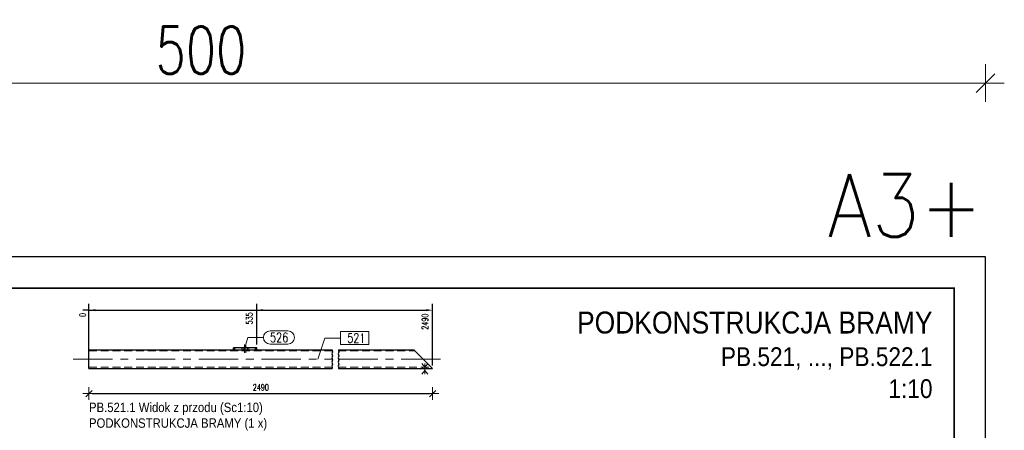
# Model space of a CAD drawing. Header units: millimetres. Extents: x -870 to -358, y 12812 to 13184.
# Tile 33 of 33: x -672 to -358, y 13053 to 13184. Entities that reach past the tile are written whole.
import ezdxf
from ezdxf.enums import TextEntityAlignment as Align

# ---------------------------------------------------------------- set-up
doc = ezdxf.new("R2010")
doc.units = ezdxf.units.MM
doc.header["$LTSCALE"] = 10
doc.linetypes.add('HIDDEN', pattern=[0.375, 0.25, -0.125])
doc.linetypes.add('MITTE', pattern=[2, 1.25, -0.25, 0.25, -0.25])
doc.layers.get('Defpoints').update_dxf_attribs({"color": 1})
doc.layers.add('_FORMATKA', color=8, linetype='Continuous', plot=False)
for name, color, linetype, lineweight in [('_RAMKA', 7, 'Continuous', 35), ('PS_Bolt', 4, 'Continuous', 13), ('PS_DIM', 4, 'Continuous', 13), ('PS_Hidden', 2, 'HIDDEN', 9), ('PS_Mid', 5, 'MITTE', 15), ('PS_Plate', 35, 'Continuous', 30), ('PS_Pos', 1, 'Continuous', 15), ('PS_Shape', 161, 'Continuous', 30), ('PS_SOLID', 7, 'Continuous', 30), ('PS_TEXT', 3, 'Continuous', 18)]:
    doc.layers.add(name, color=color, linetype=linetype, lineweight=lineweight)
doc.styles.add('ARIAL', font='arial.ttf')
doc.styles.add('gil', font='txt', dxfattribs={"width": 0.9})
doc.styles.add('simplex', font='simplex.shx', dxfattribs={"width": 0.75})
doc.dimstyles.new('1_10_GŁ_DS1-LS10', dxfattribs={"dimtxt": 2, "dimasz": 2, "dimexe": 2, "dimexo": 1, "dimgap": 1, "dimtad": 1, "dimjust": 4, "dimdec": 0, "dimlfac": 10, "dimtxsty": 'simplex', "dimblk1": 'NONE', "dimsah": 1, "dimcen": 2, "dimclrd": 256, "dimclre": 256, "dimclrt": 3, "dimadec": 1, "dimazin": 0, "dimtfac": 1, "dimtdec": 0, "dimtmove": 2, "dimatfit": 3, "dimfxl": 1, "dimarcsym": 0})
doc.dimstyles.new('1_10_PRZ', dxfattribs={"dimtxt": 2, "dimasz": 1, "dimexe": 2, "dimexo": 5, "dimgap": 1, "dimtad": 1, "dimdec": 0, "dimlfac": 10, "dimtxsty": 'simplex', "dimblk": 'dimznak', "dimcen": 2, "dimse1": 1, "dimse2": 1, "dimclrt": 3, "dimadec": 1, "dimazin": 0, "dimtfac": 1, "dimtdec": 0, "dimtix": 1, "dimtmove": 2, "dimatfit": 3, "dimldrblk": 'dim-grot', "dimfxl": 1, "dimarcsym": 0})

# ---------------------------------------------------------------- blocks, each defined once
blk = doc.blocks.new('*D32')
at = {"layer": 'Defpoints', "color": 0, "transparency": 16777216}
for p in [(-649.69, 13091.57), (-649.69, 13072.97), (-649.69, 13072.97)]:
    blk.add_point(p, dxfattribs=at)
at = {"layer": 'PS_DIM', "lineweight": -2, "transparency": 16777216}
for p, q in [((-649.69, 13073.97), (-649.69, 13093.57)), ((-649.69, 13073.97), (-649.69, 13093.57)), ((-649.69, 13091.57), (-651.69, 13091.57)), ((-649.69, 13091.57), (-649.69, 13091.57)), ((-647.69, 13091.57), (-645.69, 13091.57))]:
    blk.add_line(p, q, dxfattribs=at)
at = {"layer": 'PS_DIM', "transparency": 16777216}
blk.add_solid([(-647.69, 13091.9), (-647.69, 13091.23), (-649.69, 13091.57)], dxfattribs=at)
at = {"layer": 'PS_DIM', "color": 3, "transparency": 16777216, "insert": (-651.71, 13090.05), "char_height": 2, "attachment_point": 5, "rotation": 90, "style": 'simplex'}
blk.add_mtext('0', dxfattribs=at)
blk = doc.blocks.new('_None')
blk = doc.blocks.new('*D33')
at = {"layer": 'Defpoints', "color": 0, "transparency": 16777216}
for p in [(-596.19, 13091.57), (-596.19, 13079.57), (-649.69, 13072.97)]:
    blk.add_point(p, dxfattribs=at)
at = {"layer": 'PS_DIM', "lineweight": -2, "transparency": 16777216}
for p, q in [((-649.69, 13073.97), (-649.69, 13093.57)), ((-596.19, 13080.57), (-596.19, 13093.57)), ((-649.69, 13091.57), (-651.69, 13091.57)), ((-649.69, 13091.57), (-596.19, 13091.57)), ((-594.19, 13091.57), (-592.19, 13091.57))]:
    blk.add_line(p, q, dxfattribs=at)
at = {"layer": 'PS_DIM', "transparency": 16777216}
blk.add_solid([(-594.19, 13091.9), (-594.19, 13091.23), (-596.19, 13091.57)], dxfattribs=at)
at = {"layer": 'PS_DIM', "color": 3, "transparency": 16777216, "insert": (-598.61, 13088.94), "char_height": 2, "attachment_point": 5, "rotation": 90, "style": 'simplex'}
blk.add_mtext('535', dxfattribs=at)
blk = doc.blocks.new('*D34')
at = {"layer": 'Defpoints', "color": 0, "transparency": 16777216}
for p in [(-540.19, 13091.57), (-649.69, 13072.97), (-540.19, 13072.97)]:
    blk.add_point(p, dxfattribs=at)
at = {"layer": 'PS_DIM', "lineweight": -2, "transparency": 16777216}
for p, q in [((-649.69, 13073.97), (-649.69, 13093.57)), ((-540.19, 13073.97), (-540.19, 13093.57)), ((-649.69, 13091.57), (-542.19, 13091.57))]:
    blk.add_line(p, q, dxfattribs=at)
at = {"layer": 'PS_DIM', "transparency": 16777216}
blk.add_solid([(-542.19, 13091.9), (-542.19, 13091.23), (-540.19, 13091.57)], dxfattribs=at)
at = {"layer": 'PS_DIM', "color": 3, "transparency": 16777216, "insert": (-542.61, 13087.9), "char_height": 2, "attachment_point": 5, "rotation": 90, "style": 'simplex'}
blk.add_mtext('2490', dxfattribs=at)
blk = doc.blocks.new('dimznak')
at = {"color": 0}
for points in [[(0, 2), (0, -2)], [(-2, 0), (2, 0)]]:
    blk.add_lwpolyline(points, dxfattribs=at)
at = {"color": 2}
blk.add_lwpolyline([(1, 1), (-1, -1)], dxfattribs=at)
blk = doc.blocks.new('*D35')
at = {"layer": 'Defpoints', "color": 0, "transparency": 16777216}
for p in [(-649.69, 13072.97), (-540.19, 13072.97), (-540.19, 13064.97)]:
    blk.add_point(p, dxfattribs=at)
at = {"layer": 'PS_DIM', "color": 0, "lineweight": -2, "transparency": 16777216}
blk.add_line((-648.69, 13064.97), (-541.19, 13064.97), dxfattribs=at)
at = {"layer": 'PS_DIM', "color": 0, "lineweight": -2, "transparency": 16777216, "rotation": 180}
blk.add_blockref('dimznak', (-649.69, 13064.97), dxfattribs=at)
at = {"layer": 'PS_DIM', "color": 0, "lineweight": -2, "transparency": 16777216}
blk.add_blockref('dimznak', (-540.19, 13064.97), dxfattribs=at)
at = {"layer": 'PS_DIM', "color": 3, "transparency": 16777216, "insert": (-594.94, 13066.97), "char_height": 2, "attachment_point": 5, "style": 'simplex'}
blk.add_mtext('2490', dxfattribs=at)
blk = doc.blocks.new('dim-grot')
blk.add_hatch(color=256).paths.add_polyline_path([(0, 0), (-2, 0.5), (-2, -0.5)])
blk.add_lwpolyline([(0, 0), (-2, 0.5), (-2, -0.5), (0, 0)])
blk = doc.blocks.new('*D133')
at = {"color": 252, "lineweight": -2, "transparency": 16777216}
blk.add_line((-497, 352.33), (-3, 352.33), dxfattribs=at)
at = {"layer": 'Defpoints', "color": 0, "transparency": 16777216}
for p in [(0, 352.33), (-500, 297), (0, 297)]:
    blk.add_point(p, dxfattribs=at)
at = {"color": 252, "lineweight": -2, "transparency": 16777216, "xscale": 3, "yscale": 3, "zscale": 3, "rotation": 180}
blk.add_blockref('dimznak', (-500, 352.33), dxfattribs=at)
at = {"color": 252, "lineweight": -2, "transparency": 16777216, "xscale": 3, "yscale": 3, "zscale": 3}
blk.add_blockref('dimznak', (0, 352.33), dxfattribs=at)
at = {"color": 252, "transparency": 16777216, "insert": (-250, 362.83), "char_height": 15, "attachment_point": 5, "style": 'simplex'}
blk.add_mtext('500', dxfattribs=at)
blk = doc.blocks.new('Tytuł rysunku')
at = {"layer": 'PS_TEXT', "style": 'ARIAL', "flags": 4}
for tag, height, p in [('TYTUŁ1', 7, (-61.19, -9.34)), ('TYTUŁ2', 6, (-61.19, -19.72)), ('SKALA', 6, (-61.19, -28.72))]:
    blk.add_attdef(tag, text='', height=height, dxfattribs=at).set_placement(p, align=Align.MIDDLE_CENTER)
blk = doc.blocks.new('*X152')
at = {"layer": 'PS_Hidden', "color": 2, "linetype": 'HIDDEN'}
for p, q in [((-600.99, 13079.57), (-600.99, 13078.97)), ((-599.19, 13079.57), (-599.19, 13078.97))]:
    blk.add_line(p, q, dxfattribs=at)
at = {"layer": 'PS_Mid', "color": 5, "linetype": 'MITTE'}
blk.add_line((-600.09, 13077.97), (-600.09, 13080.57), dxfattribs=at)
blk.add_line((-600.09, 13077.97), (-600.09, 13080.57), dxfattribs=at)
at = {"layer": 'PS_SOLID', "color": 7, "linetype": 'Continuous'}
for p, q in [((-603.59, 13078.97), (-603.59, 13079.57)), ((-596.59, 13079.57), (-603.59, 13079.57)), ((-603.59, 13078.97), (-596.59, 13078.97)), ((-596.59, 13078.97), (-596.59, 13079.57))]:
    blk.add_line(p, q, dxfattribs=at)
blk = doc.blocks.new('*X153')
at = {"color": 1}
for p, q in [((-591.99, 13084.97), (-586.31, 13084.97)), ((-600.09, 13079.27), (-599.09, 13082.87)), ((-599.09, 13082.87), (-594.09, 13082.87)), ((-591.99, 13080.77), (-586.31, 13080.77))]:
    blk.add_line(p, q, dxfattribs=at)
for centre, start, end in [((-591.99, 13082.87), 90, 270), ((-586.31, 13082.87), 270, 90)]:
    blk.add_arc(centre, 2.1, start, end, dxfattribs=at)
at = {"color": 30, "style": 'simplex', "width": 0.75}
blk.add_text('526', height=3, dxfattribs=at).set_placement((-591.99, 13081.37))
blk = doc.blocks.new('*X154')
at = {"color": 1}
for p, q in [((-560.49, 13084.77), (-569.51, 13084.77)), ((-569.51, 13084.77), (-569.51, 13080.57)), ((-560.49, 13080.57), (-560.49, 13084.77)), ((-576.79, 13075.97), (-574.51, 13082.67)), ((-574.51, 13082.67), (-569.51, 13082.67)), ((-569.51, 13080.57), (-560.49, 13080.57))]:
    blk.add_line(p, q, dxfattribs=at)
at = {"color": 30, "style": 'simplex', "width": 0.75}
blk.add_text('521', height=3, dxfattribs=at).set_placement((-567.41, 13081.17))
blk = doc.blocks.new('*X155')
at = {"color": 3, "style": 'gil', "width": 0.9}
for s, p in [('PB.521.1 Widok z przodu (Sc1:10)', (-649.69, 13059.08)), ('PODKONSTRUKCJA BRAMY (1 x)', (-649.69, 13054.08))]:
    blk.add_text(s, height=3, dxfattribs=at).set_placement(p)
blk = doc.blocks.new('*X244')
at = {"color": 4, "linetype": 'Continuous'}
for p, q in [((-543.65, 13074.57), (-542.69, 13073.37)), ((-542.69, 13073.37), (-541.73, 13074.57)), ((-542.69, 13074.57), (-542.69, 13071.17)), ((-543.65, 13071.17), (-542.69, 13072.37)), ((-542.69, 13072.37), (-541.73, 13071.17))]:
    blk.add_line(p, q, dxfattribs=at)
blk = doc.blocks.new('*X245')
at = {"color": 4, "linetype": 'Continuous'}
for p, q in [((-543.65, 13074.57), (-542.69, 13073.37)), ((-542.69, 13073.37), (-541.73, 13074.57)), ((-542.69, 13074.57), (-542.69, 13071.17)), ((-543.65, 13071.17), (-542.69, 13072.37)), ((-542.69, 13072.37), (-541.73, 13071.17))]:
    blk.add_line(p, q, dxfattribs=at)
blk = doc.blocks.new('*X247')
at = {"color": 1}
for p, q in [((-572.05, 13078.29), (-572.32, 13077.64)), ((-572.32, 13077.64), (-572.05, 13076.99)), ((-572.19, 13078.97), (-572.19, 13078.61)), ((-572.19, 13078.61), (-572.05, 13078.29)), ((-570.05, 13078.29), (-570.32, 13077.64)), ((-570.32, 13077.64), (-570.05, 13076.99)), ((-570.19, 13078.97), (-570.19, 13078.61)), ((-570.19, 13078.61), (-570.05, 13078.29)), ((-572.05, 13076.99), (-572.32, 13076.34)), ((-572.32, 13076.34), (-572.05, 13075.69)), ((-572.05, 13075.69), (-572.32, 13075.04)), ((-572.32, 13075.04), (-572.05, 13074.39)), ((-572.05, 13074.39), (-572.32, 13073.74)), ((-570.05, 13076.99), (-570.32, 13076.34)), ((-570.32, 13076.34), (-570.05, 13075.69)), ((-570.05, 13075.69), (-570.32, 13075.04)), ((-570.32, 13075.04), (-570.05, 13074.39)), ((-570.05, 13074.39), (-570.32, 13073.74)), ((-572.32, 13073.74), (-572.19, 13073.41)), ((-572.19, 13073.41), (-572.19, 13072.97)), ((-570.32, 13073.74), (-570.19, 13073.41)), ((-570.19, 13073.41), (-570.19, 13072.97))]:
    blk.add_line(p, q, dxfattribs=at)
at = {"layer": 'PS_Hidden', "color": 2, "linetype": 'HIDDEN'}
for p, q in [((-649.69, 13078.57), (-572.19, 13078.57)), ((-600.59, 13079.57), (-600.59, 13078.97)), ((-598.79, 13079.57), (-598.79, 13078.97)), ((-570.19, 13078.57), (-545.79, 13078.57)), ((-649.69, 13073.37), (-572.19, 13073.37)), ((-570.19, 13073.37), (-540.59, 13073.37)), ((-543.39, 13072.97), (-543.39, 13073.37)), ((-541.99, 13072.97), (-541.99, 13073.37))]:
    blk.add_line(p, q, dxfattribs=at)
at = {"layer": 'PS_Mid', "color": 5, "linetype": 'MITTE'}
for p, q in [((-599.69, 13077.97), (-599.69, 13080.57)), ((-599.69, 13077.97), (-599.69, 13080.57)), ((-654.69, 13075.97), (-572.19, 13075.97)), ((-570.19, 13075.97), (-535.19, 13075.97)), ((-542.69, 13074.37), (-542.69, 13071.97)), ((-542.69, 13074.37), (-542.69, 13071.97))]:
    blk.add_line(p, q, dxfattribs=at)
at = {"layer": 'PS_SOLID', "color": 7, "linetype": 'Continuous'}
for p, q in [((-649.69, 13072.97), (-649.69, 13078.97)), ((-649.69, 13078.97), (-603.19, 13078.97)), ((-603.19, 13078.97), (-603.19, 13079.57)), ((-596.19, 13079.57), (-603.19, 13079.57)), ((-603.19, 13078.97), (-596.19, 13078.97)), ((-596.19, 13078.97), (-596.19, 13079.57)), ((-596.19, 13078.97), (-572.19, 13078.97)), ((-570.19, 13078.97), (-546.19, 13078.97)), ((-546.19, 13078.97), (-540.19, 13072.97)), ((-649.69, 13072.97), (-572.19, 13072.97)), ((-570.19, 13072.97), (-540.19, 13072.97))]:
    blk.add_line(p, q, dxfattribs=at)
blk = doc.blocks.new('*U131')
at = {"layer": '_FORMATKA', "lineweight": -3}
blk.add_lwpolyline([(-500, 0), (0, 0), (0, 297), (-500, 297)], close=True, dxfattribs=at)
at = {"layer": '_RAMKA', "lineweight": -3, "const_width": 0.5}
blk.add_lwpolyline([(-470, 10), (-10, 10), (-10, 287), (-470, 287)], close=True, dxfattribs=at)
at = {"layer": '_FORMATKA', "lineweight": -3, "style": 'simplex', "width": 0.9}
blk.add_text('A3+', height=20, dxfattribs=at).set_placement((-0.86, 303.35), align=Align.RIGHT)
dim = blk.add_linear_dim(base=(0, 352.33), p1=(-500, 297), p2=(0, 297), dimstyle='1_10_PRZ', override={"dimscale": 3, "dimtxt": 5, "dimlfac": 1, "dimclrd": 252, "dimclrt": 252})
dim.commit()
dim.dimension.update_dxf_attribs({"geometry": '*D133', "text_midpoint": (-250, 362.83)})

msp = doc.modelspace()

# ---------------------------------------------------------------- block references
ref = msp.add_blockref('Tytuł rysunku', (-375.9, 13093.46))
ref.add_attrib('TYTUŁ1', 'PODKONSTRUKCJA BRAMY', dxfattribs={"layer": 'PS_TEXT', "height": 7, "style": 'gil', "width": 0.9}).set_placement((-380.9, 13084.12), align=Align.RIGHT)
ref.add_attrib('TYTUŁ2', 'PB.521, ..., PB.522.1', dxfattribs={"layer": 'PS_TEXT', "height": 6, "style": 'gil', "width": 0.9}).set_placement((-380.9, 13073.73), align=Align.RIGHT)
ref.add_attrib('SKALA', '1:10', dxfattribs={"layer": 'PS_TEXT', "height": 6, "style": 'gil', "width": 0.9}).set_placement((-380.9, 13063.55), align=Align.RIGHT)
at = {"layer": 'PS_Bolt', "color": 4}
for name in ['*X244', '*X245']:
    msp.add_blockref(name, (0, 0), dxfattribs=at)
at = {"layer": 'PS_DIM'}
msp.add_blockref('*U131', (-364.02, 12811.61), dxfattribs=at)
at = {"layer": 'PS_Plate'}
msp.add_blockref('*X152', (0, 0), dxfattribs=at)
at = {"layer": 'PS_Pos'}
for name in ['*X153', '*X154']:
    msp.add_blockref(name, (0, 0), dxfattribs=at)
at = {"layer": 'PS_Shape', "color": 20}
msp.add_blockref('*X247', (0, 0), dxfattribs=at)
at = {"layer": 'PS_TEXT'}
msp.add_blockref('*X155', (0, 0), dxfattribs=at)

# ---------------------------------------------------------------- dimensions: what is measured, and where the dimension line sits
at = {"layer": 'PS_DIM'}
for base, p1, p2, picture, middle in [((-649.6855, 13091.5676), (-649.6856, 13072.9676), (-649.6855, 13072.9676), '*D32', (-651.7055, 13090.0476)), ((-596.19, 13091.57), (-649.69, 13072.97), (-596.19, 13079.57), '*D33', (-598.61, 13088.94))]:
    dim = msp.add_linear_dim(base=base, p1=p1, p2=p2, dimstyle='1_10_GŁ_DS1-LS10', dxfattribs=at)
    dim.commit()
    dim.dimension.update_dxf_attribs({"geometry": picture, "text_midpoint": middle, "dimtype": 128, "text_rotation": 90})
dim = msp.add_linear_dim(base=(-540.19, 13091.57), p1=(-649.69, 13072.97), p2=(-540.19, 13072.97), text='2490', dimstyle='1_10_GŁ_DS1-LS10', dxfattribs=at)
dim.commit()
dim.dimension.update_dxf_attribs({"geometry": '*D34', "text_midpoint": (-542.61, 13087.9), "dimtype": 128, "text_rotation": 90})
dim = msp.add_linear_dim(base=(-540.19, 13064.97), p1=(-649.69, 13072.97), p2=(-540.19, 13072.97), text='2490', dimstyle='1_10_PRZ', dxfattribs=at)
dim.commit()
dim.dimension.update_dxf_attribs({"geometry": '*D35', "text_midpoint": (-594.94, 13066.97)})

doc.saveas('drawing.dxf')
